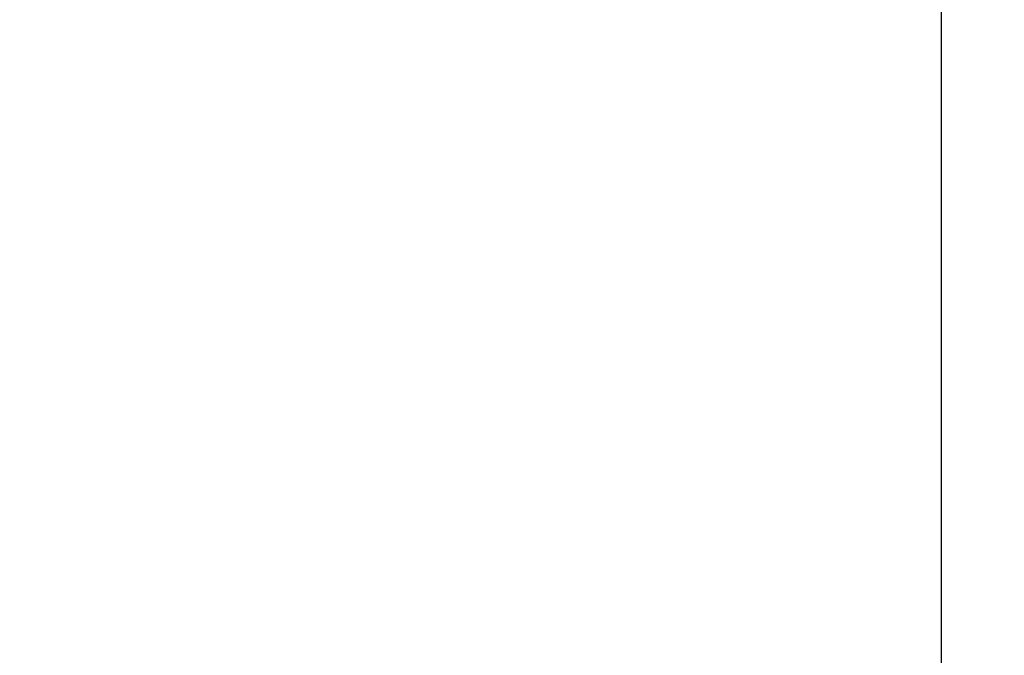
# Model space of a CAD drawing. Extents: x 0 to 80, y 0 to 80.
# Tile 227 of 256: x 8.6294 to 8.6493, y 35.3965 to 35.4094. Entities that reach past the tile are written whole.
import ezdxf

# ---------------------------------------------------------------- set-up
doc = ezdxf.new("R2010")
doc.units = 0
doc.header["$LTSCALE"] = 25.4
doc.layers.get('0').update_dxf_attribs({"color": 13, "linetype": 'CONTINUOUS'})

# ---------------------------------------------------------------- blocks, each defined once
blk = doc.blocks.new('ORBIT-I-KINKIET-20-7806-78')
at = {"color": 7}
blk.add_line((25.044687, 35.64608, 343.570343), (25.044687, 35.76836, 343.570343), dxfattribs=at)
mesh = blk.add_polyface(dxfattribs=at)
corners = [(25.044687, 35.76836, 343.570343), (24.319977, 35.64608, 343.135315), (25.044687, 35.64608, 343.570343)]
mesh.append_faces([[corners[k] for k in face] for face in [(0, 1, 2)]], dxfattribs={"color": 7})
mesh = blk.add_polyface(dxfattribs=at)
corners = [(25.044687, 35.76836, 343.570343), (24.319977, 35.76836, 343.135315), (24.319977, 35.64608, 343.135315)]
mesh.append_faces([[corners[k] for k in face] for face in [(0, 1, 2)]], dxfattribs={"color": 7})
mesh = blk.add_polyface(dxfattribs=at)
corners = [(25.482746, 35.64608, 303.722137), (24.774519, 35.76836, 304.122559), (25.482746, 35.76836, 303.722137)]
mesh.append_faces([[corners[k] for k in face] for face in [(0, 1, 2)]], dxfattribs={"color": 7})
mesh = blk.add_polyface(dxfattribs=at)
corners = [(25.482746, 35.64608, 303.722137), (24.774519, 35.64608, 304.122559), (24.774519, 35.76836, 304.122559)]
mesh.append_faces([[corners[k] for k in face] for face in [(0, 1, 2)]], dxfattribs={"color": 7})

msp = doc.modelspace()

# ---------------------------------------------------------------- block references
at = {"color": 0}
msp.add_blockref('ORBIT-I-KINKIET-20-7806-78', (-16.396614, -0.346078, -57.5), dxfattribs=at)

doc.saveas('drawing.dxf')
